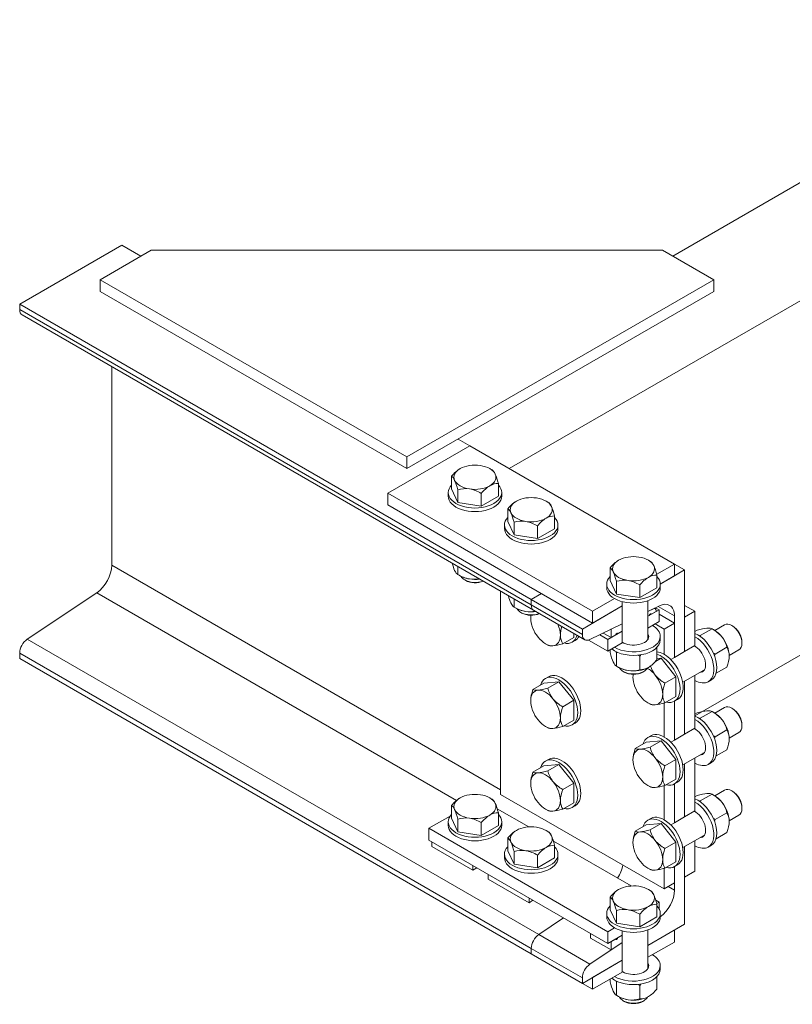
# Model space of a CAD drawing. Header units: millimetres. Extents: x -33820 to -12795, y -745548 to -730698.
# Tile 19 of 25: x -21078 to -20041, y -735128 to -733807. Entities that reach past the tile are written whole.
import ezdxf

# ---------------------------------------------------------------- set-up
doc = ezdxf.new("R2010")
doc.units = ezdxf.units.MM
doc.header["$MEASUREMENT"] = 0

# ---------------------------------------------------------------- blocks, each defined once
blk = doc.blocks.new('*U327')
at = {"color": 7, "linetype": 'Continuous', "lineweight": 0}
for p, q in [((3105.98, 3998.22), (3778.23, 4386.35)), ((2886.47, 3713.07), (3915.43, 4307.14)), ((2229.99, 3933.67), (2367.19, 4012.88)), ((2367.19, 4012.88), (2392.57, 3998.22)), ((2229.99, 3933.67), (2915.96, 3537.62)), ((2229.99, 3926.35), (2229.99, 3933.67)), ((2229.99, 3926.35), (2915.96, 3530.31)), ((2919.18, 3523.2), (2233.21, 3919.25)), ((2353.47, 3583.51), (2353.47, 3849.81)), ((2817.87, 3752.67), (2833.65, 3743.57)), ((2817.87, 3752.67), (2833.65, 3743.57)), ((2353.47, 3583.51), (2874.81, 3282.52)), ((3108.04, 3585.15), (3121.76, 3577.23)), ((3089.05, 3558.34), (3121.76, 3577.23)), ((3121.76, 3577.23), (3121.76, 3467.92)), ((2240.09, 3484.19), (2333.26, 3546.58)), ((2333.26, 3546.58), (2815.75, 3268.02)), ((2915.96, 3537.62), (2929.68, 3545.54)), ((2915.96, 3537.62), (2929.68, 3545.54)), ((2915.96, 3537.62), (2984.56, 3498.02)), ((2915.96, 3530.31), (2915.96, 3537.62)), ((2915.96, 3530.31), (2915.96, 3537.62)), ((2915.96, 3530.31), (2984.56, 3490.7)), ((2984.56, 3498.02), (3038.07, 3528.91)), ((3038.07, 3528.91), (3038.07, 3504.95)), ((3087.83, 3529.09), (3072.56, 3521.69)), ((3086.01, 3528.21), (3108.04, 3515.49)), ((2987.78, 3483.6), (2919.18, 3523.2)), ((3108.04, 3460), (3108.04, 3515.49)), ((3038.07, 3504.95), (2994.66, 3483.9)), ((3135.47, 3381.58), (3359.42, 3510.88)), ((2984.56, 3490.7), (2984.56, 3498.02)), ((2240.09, 3484.19), (2926.06, 3088.14)), ((2229.99, 3465.73), (2915.96, 3069.68)), ((2229.99, 3458.41), (2229.99, 3465.73)), ((3121.76, 3467.92), (3108.04, 3460)), ((2229.99, 3458.41), (2915.96, 3062.37)), ((3121.76, 3428.09), (3121.76, 3357.02)), ((3108.04, 3349.1), (3108.04, 3401.12)), ((3121.76, 3357.02), (3108.04, 3349.1)), ((3121.76, 3317.19), (3121.76, 3246.13)), ((3108.04, 3238.21), (3108.04, 3290.23)), ((3121.76, 3246.13), (3108.04, 3238.21)), ((3121.76, 3206.3), (3121.76, 3101.97)), ((3108.04, 3147.86), (3108.04, 3179.34)), ((3099.76, 3152.64), (3108.04, 3147.86)), ((2926.06, 3088.14), (2959.47, 3110.51)), ((2926.06, 3088.14), (2959.47, 3110.51)), ((3121.76, 3101.97), (3072.56, 3073.57)), ((2926.06, 3088.14), (2994.66, 3048.54)), ((2994.66, 3048.54), (3038.07, 3077.61)), ((3038.07, 3077.61), (3038.07, 3053.65)), ((2915.96, 3069.68), (2984.56, 3030.08)), ((2915.96, 3062.37), (2915.96, 3069.68)), ((2915.96, 3062.37), (2915.96, 3069.68)), ((2915.96, 3062.37), (2984.56, 3022.76)), ((3038.07, 3053.65), (2984.56, 3022.76)), ((2984.56, 3022.76), (2984.56, 3030.08))]:
    blk.add_line(p, q, dxfattribs=at)
at = {"color": 7, "linetype": 'Continuous', "lineweight": 0, "ltscale": 1.940224}
for p, q in [((2337.69, 3966.54), (2337.69, 3950.7)), ((3160.86, 3966.54), (3160.86, 3950.7)), ((2749.27, 3728.91), (2749.27, 3713.07))]:
    blk.add_line(p, q, dxfattribs=at)
at = {"color": 3, "linetype": 'Continuous', "lineweight": 0, "ltscale": 1.940224}
for p, q in [((2833.65, 3743.57), (2723.89, 3680.2)), ((3108.04, 3585.15), (2833.65, 3743.57)), ((2723.89, 3680.2), (2998.28, 3521.78)), ((2723.89, 3664.36), (2723.89, 3680.2)), ((2723.89, 3664.36), (2998.28, 3505.94)), ((3108.04, 3585.15), (3084.29, 3571.44)), ((3108.04, 3569.3), (3108.04, 3585.15)), ((3108.04, 3569.3), (3089.05, 3558.34)), ((2874.81, 3276.23), (2874.81, 3548.82)), ((3027.78, 3538.81), (2998.28, 3521.78)), ((3038.07, 3528.91), (2998.28, 3505.94)), ((3038.07, 3528.91), (3038.07, 3534.66)), ((3082.61, 3526.56), (3087.46, 3523.77)), ((3135.47, 3521.78), (3121.76, 3529.7)), ((2998.28, 3521.78), (2998.28, 3505.94)), ((3072.56, 3515.17), (3087.46, 3523.77)), ((3087.46, 3523.77), (3087.46, 3507.92)), ((3108.04, 3505.94), (3087.46, 3517.82)), ((3135.47, 3521.78), (3121.76, 3513.86)), ((3121.76, 3513.86), (3121.76, 3467.92)), ((3135.47, 3475.84), (3135.47, 3521.78)), ((3087.46, 3507.92), (3072.56, 3499.32)), ((3082.31, 3504.95), (3094.32, 3498.02)), ((3108.04, 3505.94), (3094.32, 3498.02)), ((3108.04, 3460), (3108.04, 3505.94)), ((3008.06, 3490.4), (3018.86, 3484.16)), ((3018.86, 3484.16), (3038.07, 3495.25)), ((3038.07, 3479.41), (3038.07, 3495.25)), ((3094.32, 3498.02), (3094.32, 3463.96)), ((2993.01, 3483.25), (3018.86, 3468.32)), ((3018.86, 3468.32), (3018.86, 3484.16)), ((3038.07, 3479.41), (3018.86, 3468.32)), ((3135.47, 3475.84), (3121.76, 3467.92)), ((3108.04, 3460), (3103.05, 3457.12)), ((3135.47, 3364.94), (3135.47, 3436.01)), ((3121.76, 3428.09), (3121.76, 3357.02)), ((3094.32, 3398.7), (3094.32, 3353.06)), ((3108.04, 3349.1), (3108.04, 3401.12)), ((3135.47, 3364.94), (3121.76, 3357.02)), ((3108.04, 3349.1), (3103.05, 3346.23)), ((3121.76, 3317.19), (3121.76, 3246.13)), ((3135.47, 3254.05), (3135.47, 3325.11)), ((3108.04, 3238.21), (3108.04, 3290.23)), ((2874.81, 3276.23), (3094.32, 3149.5)), ((3094.32, 3287.8), (3094.32, 3242.17)), ((2870.37, 3257), (2912.68, 3232.57)), ((3135.47, 3254.05), (3121.76, 3246.13)), ((2807.17, 3247.08), (2778.77, 3230.68)), ((3108.04, 3238.21), (3103.05, 3235.33)), ((2778.77, 3230.68), (3018.86, 3092.06)), ((2778.77, 3230.68), (2778.77, 3214.84)), ((2778.77, 3214.84), (3018.86, 3076.22)), ((2945.83, 3213.44), (3049.88, 3153.36)), ((3135.47, 3173.26), (3135.47, 3214.22)), ((3121.76, 3206.3), (3121.76, 3165.34)), ((3094.32, 3176.91), (3094.32, 3149.5)), ((3108.04, 3157.42), (3108.04, 3179.34)), ((3135.47, 3173.26), (3121.76, 3165.34)), ((3108.04, 3157.42), (3094.32, 3149.5)), ((3083.02, 3134.23), (3087.46, 3131.67)), ((3087.46, 3131.67), (3084.29, 3129.84)), ((3087.46, 3122.73), (3087.46, 3131.67)), ((3027.78, 3097.21), (3018.86, 3092.06)), ((3018.86, 3092.06), (3018.86, 3076.22)), ((3038.07, 3093.06), (3038.07, 3087.31)), ((3108.04, 3094.05), (3072.56, 3073.57)), ((3108.04, 3094.05), (3108.04, 3078.21)), ((3018.86, 3076.22), (3038.07, 3087.31)), ((3108.04, 3078.21), (3072.56, 3057.73)), ((3038.07, 3053.65), (2998.28, 3030.68)), ((3038.07, 3053.65), (3038.07, 3037.81)), ((3038.07, 3037.81), (2998.28, 3014.84)), ((2998.28, 3014.84), (2998.28, 3030.68)), ((2984.56, 3022.76), (2998.28, 3014.84))]:
    blk.add_line(p, q, dxfattribs=at)
at = {"color": 252, "linetype": 'Continuous', "lineweight": 0, "ltscale": 1.940224}
for p, q in [((2860.43, 3713.08), (2863.51, 3711.31)), ((2809.09, 3685.85), (2809.09, 3702.89)), ((2809.09, 3685.85), (2817.51, 3667.71)), ((2817.51, 3667.71), (2817.51, 3684.75)), ((2871.93, 3676.13), (2871.93, 3693.17)), ((2848.93, 3662.85), (2848.93, 3679.89)), ((2848.93, 3662.85), (2871.93, 3676.13)), ((2817.51, 3667.71), (2848.93, 3662.85)), ((2884.54, 3642.29), (2884.54, 3659.32)), ((2935.88, 3669.52), (2938.96, 3667.74)), ((2947.38, 3632.56), (2947.38, 3649.6)), ((2884.54, 3642.29), (2892.96, 3624.15)), ((2892.96, 3624.15), (2892.96, 3641.18)), ((2924.38, 3619.28), (2924.38, 3636.32)), ((2924.38, 3619.28), (2947.38, 3632.56)), ((2892.96, 3624.15), (2924.38, 3619.28)), ((3021.74, 3563.08), (3021.74, 3580.11)), ((3073.08, 3590.31), (3076.16, 3588.53)), ((3084.58, 3553.35), (3084.58, 3570.39)), ((2828.16, 3562.97), (2826.79, 3563.76)), ((3021.74, 3563.08), (3030.16, 3544.94)), ((3030.16, 3544.94), (3030.16, 3561.97)), ((3061.58, 3540.08), (3061.58, 3557.11)), ((3061.58, 3540.08), (3084.58, 3553.35)), ((3030.16, 3544.94), (3061.58, 3540.08)), ((3072.56, 3536.03), (3072.56, 3484.54)), ((2903.62, 3519.4), (2902.24, 3520.19)), ((3162.05, 3496.16), (3175.16, 3503.73)), ((3184.86, 3502.77), (3186.24, 3501.98)), ((2972.93, 3486.7), (2958.17, 3478.18)), ((2972.93, 3492.17), (2972.93, 3486.7)), ((2938.25, 3476.4), (2935.17, 3478.18)), ((3198.58, 3480.59), (3198.58, 3479.01)), ((3194.57, 3470.12), (3181.45, 3462.55)), ((3090.2, 3458.83), (3082.46, 3454.36)), ((3084.58, 3458.33), (3090.2, 3458.83)), ((3090.2, 3458.83), (3110.12, 3434.05)), ((3040.81, 3440.19), (3039.44, 3440.99)), ((3066.88, 3440.99), (3065.51, 3440.19)), ((3110.12, 3434.05), (3095.37, 3425.53)), ((3110.12, 3434.05), (3110.12, 3407.49)), ((3148.28, 3443.4), (3119.12, 3426.56)), ((2933.09, 3425.37), (2918.33, 3416.85)), ((2933.09, 3425.37), (2953.01, 3427.15)), ((2953.01, 3427.15), (2938.25, 3418.63)), ((2953.01, 3427.15), (2972.93, 3402.37)), ((3110.12, 3407.49), (3095.37, 3398.97)), ((2972.93, 3402.37), (2958.17, 3393.85)), ((2972.93, 3402.37), (2972.93, 3375.81)), ((3075.45, 3397.2), (3072.37, 3398.97)), ((3162.05, 3385.27), (3175.16, 3392.84)), ((3184.86, 3391.88), (3186.24, 3391.08)), ((2972.93, 3375.81), (2958.17, 3367.29)), ((3198.58, 3369.7), (3198.58, 3368.11)), ((2938.25, 3365.51), (2935.17, 3367.29)), ((3194.57, 3359.23), (3181.45, 3351.66)), ((3070.28, 3346.16), (3055.53, 3337.64)), ((3070.28, 3346.16), (3090.2, 3347.94)), ((3090.2, 3347.94), (3075.45, 3339.42)), ((3090.2, 3347.94), (3110.12, 3323.16)), ((3148.28, 3332.51), (3119.12, 3315.67)), ((2933.09, 3314.48), (2953.01, 3316.25)), ((2953.01, 3316.25), (2938.25, 3307.74)), ((2953.01, 3316.25), (2972.93, 3291.47)), ((3110.12, 3323.16), (3095.37, 3314.64)), ((3110.12, 3323.16), (3110.12, 3296.6)), ((2933.09, 3314.48), (2918.33, 3305.96)), ((2972.93, 3291.47), (2958.17, 3282.96)), ((2972.93, 3291.47), (2972.93, 3264.92)), ((3110.12, 3296.6), (3095.37, 3288.08)), ((3075.45, 3286.3), (3072.37, 3288.08)), ((3162.05, 3274.37), (3175.16, 3281.94)), ((3184.86, 3280.98), (3186.24, 3280.19)), ((2860.43, 3271.49), (2863.51, 3269.71)), ((2972.93, 3264.92), (2958.17, 3256.4)), ((2809.09, 3244.25), (2809.09, 3261.29)), ((2871.93, 3234.53), (2871.93, 3251.57)), ((2938.25, 3254.62), (2935.17, 3256.4)), ((3198.58, 3258.8), (3198.58, 3257.22)), ((2817.51, 3226.11), (2809.09, 3244.25)), ((2817.51, 3226.11), (2817.51, 3243.15)), ((2848.93, 3221.25), (2848.93, 3238.29)), ((3070.28, 3235.27), (3090.2, 3237.05)), ((3090.2, 3237.05), (3075.45, 3228.53)), ((3090.2, 3237.05), (3110.12, 3212.27)), ((3194.57, 3248.34), (3181.45, 3240.77)), ((2848.93, 3221.25), (2817.51, 3226.11)), ((2871.93, 3234.53), (2848.93, 3221.25)), ((2935.88, 3227.92), (2938.96, 3226.14)), ((3070.28, 3235.27), (3055.53, 3226.75)), ((2884.54, 3200.69), (2884.54, 3217.72)), ((3110.12, 3212.27), (3095.37, 3203.75)), ((3110.12, 3212.27), (3110.12, 3185.71)), ((3148.28, 3221.62), (3119.12, 3204.78)), ((2892.96, 3182.55), (2884.54, 3200.69)), ((2892.96, 3182.55), (2892.96, 3199.58)), ((2947.38, 3190.97), (2947.38, 3208)), ((2924.38, 3177.69), (2924.38, 3194.72)), ((2947.38, 3190.97), (2924.38, 3177.69)), ((3110.12, 3185.71), (3095.37, 3177.19)), ((2924.38, 3177.69), (2892.96, 3182.55)), ((3075.45, 3175.41), (3072.37, 3177.19)), ((3073.08, 3148.71), (3076.16, 3146.93)), ((3021.74, 3121.48), (3021.74, 3138.51)), ((3030.16, 3103.34), (3021.74, 3121.48)), ((3030.16, 3103.34), (3030.16, 3120.37)), ((3084.58, 3111.76), (3084.58, 3128.79)), ((3061.58, 3098.48), (3061.58, 3115.51)), ((3084.58, 3111.76), (3061.58, 3098.48)), ((3061.58, 3098.48), (3030.16, 3103.34)), ((3072.56, 3094.43), (3072.56, 3042.94)), ((3040.81, 2998.59), (3039.44, 2999.39)), ((3066.88, 2999.39), (3065.51, 2998.59))]:
    blk.add_line(p, q, dxfattribs=at)
at = {"color": 252, "linetype": 'Continuous', "lineweight": 0}
for p, q in [((2804.61, 3676.24), (2804.61, 3680.99)), ((2876.4, 3680.99), (2876.4, 3676.24)), ((2880.07, 3632.67), (2880.07, 3637.42)), ((2951.86, 3637.42), (2951.86, 3632.67)), ((3017.26, 3553.46), (3017.26, 3558.22)), ((3089.05, 3558.22), (3089.05, 3553.46)), ((2975.07, 3482.77), (2970.95, 3480.4)), ((2935.06, 3431.67), (2939.17, 3434.05)), ((3112.26, 3403.56), (3108.15, 3401.19)), ((2975.07, 3371.88), (2970.95, 3369.5)), ((3072.25, 3352.46), (3076.37, 3354.84)), ((2935.06, 3320.78), (2939.17, 3323.16)), ((3112.26, 3292.67), (3108.15, 3290.29)), ((2975.07, 3260.99), (2970.95, 3258.61)), ((2804.61, 3234.64), (2804.61, 3239.39)), ((2876.4, 3239.39), (2876.4, 3234.64)), ((3072.25, 3241.57), (3076.37, 3243.95)), ((2880.07, 3191.07), (2880.07, 3195.83)), ((2951.86, 3195.83), (2951.86, 3191.07)), ((3112.26, 3181.78), (3108.15, 3179.4)), ((3017.26, 3111.86), (3017.26, 3116.62)), ((3089.05, 3116.62), (3089.05, 3111.86))]:
    blk.add_line(p, q, dxfattribs=at)
at = {"color": 9, "linetype": 'Continuous', "lineweight": 0}
for p, q in [((2817.51, 3571.08), (2817.51, 3581.9)), ((2820.59, 3569.3), (2817.51, 3571.08)), ((2892.96, 3527.51), (2892.96, 3538.34)), ((2896.04, 3525.73), (2892.96, 3527.51)), ((3089.05, 3488.12), (3089.05, 3483.37)), ((3138.54, 3496.46), (3135.47, 3494.69)), ((3158.46, 3498.24), (3142.67, 3489.13)), ((3158.46, 3498.24), (3161.54, 3496.46)), ((3084.58, 3456.72), (3084.58, 3473.35)), ((3178.38, 3473.46), (3162.59, 3464.35)), ((3021.74, 3466.44), (3021.74, 3469.98)), ((3030.16, 3448.3), (3030.16, 3466.53)), ((3061.58, 3443.44), (3061.58, 3461.67)), ((3033.24, 3446.52), (3030.16, 3448.3)), ((3178.38, 3446.9), (3163.98, 3438.59)), ((3157.54, 3429.7), (3153.42, 3427.33)), ((3138.54, 3385.57), (3135.47, 3383.8)), ((3158.46, 3387.35), (3142.67, 3378.23)), ((3158.46, 3387.35), (3161.54, 3385.57)), ((3178.38, 3362.57), (3162.59, 3353.45)), ((3178.38, 3336.01), (3163.98, 3327.69)), ((3157.54, 3318.81), (3153.42, 3316.43)), ((3158.46, 3276.46), (3142.67, 3267.34)), ((3158.46, 3276.46), (3161.54, 3274.68)), ((3138.54, 3274.68), (3135.47, 3272.91)), ((3178.38, 3251.68), (3162.59, 3242.56)), ((3178.38, 3225.12), (3163.98, 3216.8)), ((3157.54, 3207.92), (3153.42, 3205.54)), ((3089.05, 3046.52), (3089.05, 3041.77)), ((3021.74, 3024.84), (3021.74, 3028.38)), ((3030.16, 3006.7), (3030.16, 3024.93)), ((3084.58, 3015.12), (3084.58, 3031.75)), ((3061.58, 3001.84), (3061.58, 3020.07)), ((3033.24, 3004.92), (3030.16, 3006.7))]:
    blk.add_line(p, q, dxfattribs=at)
at = {"color": 30, "linetype": 'Continuous', "lineweight": 0, "ltscale": 1.940224}
for p, q in [((3072.56, 3521.7), (3079.8, 3525.22)), ((3074.56, 3516.32), (3072.56, 3515.17)), ((3075.8, 3518.46), (3077.03, 3517.75)), ((3083.34, 3521.39), (3077.03, 3517.75)), ((3081.23, 3525.89), (3082.22, 3525.32)), ((3083.34, 3522.84), (3083.34, 3521.39)), ((3022.98, 3497.63), (3038.07, 3504.95)), ((3038.07, 3495.25), (3038.07, 3504.95)), ((3012.53, 3492.57), (3022.98, 3486.54)), ((3022.97, 3497.63), (3022.98, 3497.63)), ((3022.98, 3486.54), (3022.98, 3497.63)), ((3029.29, 3490.18), (3022.98, 3486.54)), ((3030.52, 3492.32), (3031.76, 3491.61)), ((3038.07, 3495.25), (3031.76, 3491.61)), ((2782.88, 3212.46), (2782.88, 3206.12)), ((2782.88, 3206.12), (2837.76, 3174.44)), ((2837.76, 3180.78), (2837.76, 3174.44)), ((2837.76, 3174.44), (2842.85, 3177.84)), ((2858.34, 3168.89), (2858.34, 3162.56)), ((2858.34, 3162.56), (2913.22, 3130.87)), ((2913.22, 3137.21), (2913.22, 3130.87)), ((2913.22, 3130.87), (2918.3, 3134.28)), ((2995.54, 3089.69), (2995.54, 3083.35)), ((2995.54, 3083.35), (3022.98, 3067.51)), ((3029.29, 3082.24), (3022.98, 3078.6)), ((3022.98, 3078.6), (3022.98, 3067.51)), ((3022.98, 3067.51), (3038.07, 3077.61)), ((3038.07, 3087.31), (3031.76, 3083.67)), ((3038.07, 3087.31), (3038.07, 3077.61))]:
    blk.add_line(p, q, dxfattribs=at)
at = {"color": 7, "linetype": 'Continuous', "lineweight": 0, "ltscale": 1.940224, "flags": 128}
for points in [[(3160.86, 3966.54), (2749.27, 3728.91), (2337.69, 3966.54), (2406.29, 4006.14), (3092.26, 4006.14), (3160.86, 3966.54)], [(3160.86, 3950.7), (2749.27, 3713.07), (2337.69, 3950.7), (2337.69, 3950.7)]]:
    blk.add_lwpolyline(points, dxfattribs=at)
at = {"color": 7, "linetype": 'Continuous', "lineweight": 0, "extrusion": (0, 0, -1)}
for centre, start_param, end_param in [((2240.97, 3932.69), 0, 0.7853982), ((2926.94, 3536.64), 0, 0.7853982), ((2926.94, 3536.64), 0, 0.7853982), ((2995.54, 3497.04), 0, 0.7853982), ((2240.97, 3472.06), 0.7853982, 2.2764329), ((2995.54, 3497.04), 5.5775487, 6.2831853), ((2926.94, 3076.02), 0.7853982, 2.2764329), ((2926.94, 3076.02), 0.7853982, 2.2764329), ((2995.54, 3036.41), 0.7853982, 2.2764329)]:
    blk.add_ellipse(centre, major_axis=(-7.76, -13.44), ratio=0.5773503, start_param=start_param, end_param=end_param, dxfattribs=at)
at = {"color": 252, "linetype": 'Continuous', "lineweight": 0, "ltscale": 1.940224, "extrusion": (0, 0, -1)}
for centre, major_axis, start_param, end_param in [((2840.51, 3701.58), (28.17, 0), 2.8797933, 3.9269908), ((2840.51, 3701.58), (28.17, 0), 3.9269908, 4.9741884), ((2840.51, 3701.58), (28.17, 0), 4.9741884, 5.4977871), ((2840.51, 3701.58), (28.17, 0), 5.4977871, 6.0213859), ((2840.51, 3701.58), (28.17, 0), 6.0213859, 7.0685835), ((2840.51, 3701.58), (28.17, 0), 1.8325957, 2.8797933), ((2840.51, 3701.58), (28.17, 0), 0.7853982, 1.8325957), ((2915.96, 3658.02), (28.17, 0), 3.9269908, 4.9741884), ((2915.96, 3658.02), (28.17, 0), 4.9741884, 5.4977871), ((2915.96, 3658.02), (28.17, 0), 2.8797933, 3.9269908), ((2915.96, 3658.02), (28.17, 0), 5.4977871, 6.0213859), ((2915.96, 3658.02), (28.17, 0), 6.0213859, 7.0685835), ((2915.96, 3658.02), (28.17, 0), 1.8325957, 2.8797933), ((2915.96, 3658.02), (28.17, 0), 0.7853982, 1.8325957), ((3053.16, 3578.81), (28.17, 0), 3.9269908, 4.9741884), ((3053.16, 3578.81), (28.17, 0), 4.9741884, 5.4977871), ((3053.16, 3578.81), (28.17, 0), 2.8797933, 3.9269908), ((3053.16, 3578.81), (28.17, 0), 5.4977871, 6.0213859), ((3053.16, 3578.81), (28.17, 0), 6.0213859, 7.0685835), ((3053.16, 3578.81), (28.17, 0), 1.8325957, 2.8797933), ((3053.16, 3578.81), (28.17, 0), 0.7853982, 1.8325957), ((2840.51, 3570.1), (17.46, 0), 0.8890376, 2.3561945), ((2915.96, 3526.53), (17.46, 0), 0.8890376, 2.3561945), ((3184.86, 3486.93), (-9.7, 16.8), 0, 0.7853982), ((3184.86, 3486.93), (-9.7, 16.8), 0.7853982, 2.3561945), ((3184.86, 3486.93), (-9.7, 16.8), 2.3561945, 3.1415927), ((3053.16, 3447.32), (17.46, 0), 0.7853982, 2.3561945), ((3184.86, 3376.03), (-9.7, 16.8), 0, 0.7853982), ((3184.86, 3376.03), (-9.7, 16.8), 0.7853982, 2.3561945), ((3184.86, 3376.03), (-9.7, 16.8), 2.3561945, 3.1415927), ((3184.86, 3265.14), (-9.7, 16.8), 0, 0.7853982), ((3184.86, 3265.14), (-9.7, 16.8), 0.7853982, 2.3561945), ((3184.86, 3265.14), (-9.7, 16.8), 2.3561945, 3.1415927), ((3053.16, 3007.31), (19.4, 0), 2.3561945, 2.8641607), ((3053.16, 3007.31), (19.4, 0), 0.7853982, 2.3561945), ((3053.16, 3007.31), (19.4, 0), 0.2775172, 0.7853982)]:
    blk.add_ellipse(centre, major_axis=major_axis, ratio=0.5773503, start_param=start_param, end_param=end_param, dxfattribs=at)
at = {"color": 252, "linetype": 'Continuous', "lineweight": 0}
for centre, start_param, end_param in [((2840.51, 3680.99), 5.7785227, 6.2831853), ((2840.51, 3680.99), 3.1415927, 3.6462553), ((2840.51, 3680.99), 0, 3.1415927), ((2840.51, 3676.24), 0, 3.1415927), ((2915.96, 3637.42), 5.7785227, 6.2831853), ((2915.96, 3637.42), 3.1415927, 3.6462553), ((2915.96, 3637.42), 0, 3.1415927), ((2915.96, 3632.67), 0, 3.1415927), ((3053.16, 3558.22), 5.7785227, 6.2831853), ((3053.16, 3558.22), 3.1415927, 3.6462553), ((3053.16, 3558.22), 0, 3.1415927), ((3053.16, 3553.46), 0, 3.1415927)]:
    blk.add_ellipse(centre, major_axis=(-35.89, 0), ratio=0.5773503, start_param=start_param, end_param=end_param, dxfattribs=at)
at = {"color": 7, "linetype": 'Continuous', "lineweight": 0}
for centre, start_param, end_param in [((2331.51, 3570.84), 4.0067524, 5.4977871), ((3086.08, 3502.82), 0, 0.7056366), ((3086.08, 3502.82), 5.4977871, 6.2831853), ((3017.49, 3174.79), 4.6361412, 5.272976), ((3017.49, 3174.79), 4.6361412, 5.272976), ((3086.08, 3135.19), 4.0625792, 5.4977871)]:
    blk.add_ellipse(centre, major_axis=(15.52, 26.88), ratio=0.5773503, start_param=start_param, end_param=end_param, dxfattribs=at)
at = {"color": 9, "linetype": 'Continuous', "lineweight": 0}
for centre, major_axis, start_param, end_param in [((2840.51, 3580.8), (-28.17, 0), 0.7853982, 1.3089969), ((2840.51, 3580.8), (-28.17, 0), 1.3089969, 1.7983813), ((2915.96, 3537.23), (-28.17, 0), 0.7853982, 1.3089969), ((2915.96, 3537.23), (-28.17, 0), 1.3089969, 1.7983813), ((3053.16, 3488.12), (-35.89, 0), 3.1415927, 3.9269908), ((3053.16, 3488.12), (-35.89, 0), 0.7853982, 3.1415927), ((3053.16, 3483.37), (-35.89, 0), 0.6225167, 3.1415927), ((3135.47, 3458.41), (10.19, -17.64), 0, 2.4050249), ((3053.16, 3458.02), (-28.17, 0), 0.7853982, 1.3089969), ((3053.16, 3458.02), (-28.17, 0), 1.3089969, 2.3561945), ((3135.47, 3458.41), (10.19, -17.64), 5.9733407, 6.2831853), ((3139.59, 3460.79), (10.19, -17.64), -0.3098446, -0.2034307), ((3135.47, 3347.52), (10.19, -17.64), 0, 2.4050249), ((3135.47, 3347.52), (10.19, -17.64), 5.9733407, 6.2831853), ((3139.59, 3349.89), (10.19, -17.64), -0.3098446, -0.2034303), ((3135.47, 3236.63), (10.19, -17.64), 0, 2.4050249), ((3135.47, 3236.63), (10.19, -17.64), 5.9733407, 6.2831853), ((3139.59, 3239), (10.19, -17.64), -0.3098446, -0.2034307), ((3053.16, 3046.52), (-20.37, 0), 0.7365677, 0.7853982), ((3053.16, 3046.52), (-20.37, 0), 0.7853982, 3.1415927), ((3053.16, 3046.52), (-20.37, 0), 3.1415927, 3.4514373), ((3053.16, 3041.77), (-20.37, 0), 3.3450234, 3.4514373)]:
    blk.add_ellipse(centre, major_axis=major_axis, ratio=0.5773503, start_param=start_param, end_param=end_param, dxfattribs=at)
at = {"color": 252, "linetype": 'Continuous', "lineweight": 0, "ltscale": 1.940224}
for centre, major_axis, start_param, end_param in [((2840.51, 3571.68), (-19.4, 0), 0.277432, 0.7853982), ((2840.51, 3571.68), (-19.4, 0), 0.7853982, 2.1618651), ((2915.96, 3528.12), (-19.4, 0), 0.277432, 0.7853982), ((2915.96, 3528.12), (-19.4, 0), 0.7853982, 2.1618651), ((2935.17, 3501.18), (14.08, -24.4), 3.7549478, 3.9269908), ((2935.17, 3501.18), (14.08, -24.4), 3.9269908, 4.9741884), ((2935.17, 3501.18), (14.08, -24.4), 0.7853982, 1.3746652), ((3186.24, 3487.72), (8.73, -15.12), 0.7853982, 2.3561945), ((2935.17, 3501.18), (14.08, -24.4), 4.9741884, 5.4977871), ((2935.17, 3501.18), (14.08, -24.4), 6.0213859, 7.0685835), ((2935.17, 3501.18), (14.08, -24.4), 5.4977871, 6.0213859), ((3053.16, 3448.91), (-19.4, 0), 0.277432, 0.7853982), ((3053.16, 3448.91), (-19.4, 0), 0.7853982, 2.3561945), ((3072.37, 3421.98), (14.08, -24.4), 3.7549478, 3.9269908), ((3053.16, 3448.91), (-19.4, 0), 2.3561945, 2.8641607), ((3072.37, 3421.98), (14.08, -24.4), 1.8325957, 2.3951746), ((3072.37, 3421.98), (14.08, -24.4), 0.7853982, 1.8325957), ((3072.37, 3421.98), (14.08, -24.4), 3.9269908, 4.9741884), ((2935.17, 3390.29), (14.08, -24.4), 2.8797933, 3.9269908), ((2935.17, 3390.29), (14.08, -24.4), 1.8325957, 2.8797933), ((3072.37, 3421.98), (14.08, -24.4), 4.9741884, 5.4977871), ((3072.37, 3421.98), (14.08, -24.4), 6.0213859, 7.0685835), ((2935.17, 3390.29), (14.08, -24.4), 3.9269908, 4.9741884), ((2935.17, 3390.29), (14.08, -24.4), 0.7853982, 1.8325957), ((3072.37, 3421.98), (14.08, -24.4), 5.4977871, 6.0213859), ((3186.24, 3376.83), (8.73, -15.12), 0.7853982, 2.3561945), ((2935.17, 3390.29), (14.08, -24.4), 4.9741884, 5.4977871), ((2935.17, 3390.29), (14.08, -24.4), 6.0213859, 7.0685835), ((2935.17, 3390.29), (14.08, -24.4), 5.4977871, 6.0213859), ((3072.37, 3311.08), (14.08, -24.4), 2.8797933, 3.9269908), ((3072.37, 3311.08), (14.08, -24.4), 1.8325957, 2.8797933), ((3072.37, 3311.08), (14.08, -24.4), 3.9269908, 4.9741884), ((3072.37, 3311.08), (14.08, -24.4), 0.7853982, 1.8325957), ((2935.17, 3279.4), (14.08, -24.4), 2.8797933, 3.9269908), ((2935.17, 3279.4), (14.08, -24.4), 1.8325957, 2.8797933), ((2935.17, 3279.4), (14.08, -24.4), 3.9269908, 4.9741884), ((2935.17, 3279.4), (14.08, -24.4), 0.7853982, 1.8325957), ((3072.37, 3311.08), (14.08, -24.4), 4.9741884, 5.4977871), ((3072.37, 3311.08), (14.08, -24.4), 6.0213859, 7.0685835), ((2840.51, 3259.99), (-28.17, 0), 4.4505896, 5.4977871), ((2840.51, 3259.99), (-28.17, 0), 3.9269908, 4.4505896), ((3072.37, 3311.08), (14.08, -24.4), 5.4977871, 6.0213859), ((3186.24, 3265.93), (8.73, -15.12), 0.7853982, 2.3561945), ((2840.51, 3259.99), (-28.17, 0), 5.4977871, 6.5449847), ((2840.51, 3259.99), (-28.17, 0), 3.403392, 3.9269908), ((2840.51, 3259.99), (-28.17, 0), 2.3561945, 3.403392), ((2935.17, 3279.4), (14.08, -24.4), 4.9741884, 5.4977871), ((2935.17, 3279.4), (14.08, -24.4), 6.0213859, 7.0685835), ((2840.51, 3259.99), (-28.17, 0), 0.2617994, 1.3089969), ((2935.17, 3279.4), (14.08, -24.4), 5.4977871, 6.0213859), ((2840.51, 3259.99), (-28.17, 0), 1.3089969, 2.3561945), ((2915.96, 3216.42), (-28.17, 0), 5.4977871, 6.5449847), ((2915.96, 3216.42), (-28.17, 0), 4.4505896, 5.4977871), ((2915.96, 3216.42), (-28.17, 0), 3.9269908, 4.4505896), ((2915.96, 3216.42), (-28.17, 0), 3.403392, 3.9269908), ((3072.37, 3200.19), (14.08, -24.4), 2.8797933, 3.9269908), ((3072.37, 3200.19), (14.08, -24.4), 1.8325957, 2.8797933), ((2915.96, 3216.42), (-28.17, 0), 0.2617994, 1.3089969), ((2915.96, 3216.42), (-28.17, 0), 2.3561945, 3.403392), ((3072.37, 3200.19), (14.08, -24.4), 3.9269908, 4.9741884), ((3072.37, 3200.19), (14.08, -24.4), 0.7853982, 1.8325957), ((2915.96, 3216.42), (-28.17, 0), 1.3089969, 2.3561945), ((3072.37, 3200.19), (14.08, -24.4), 4.9741884, 5.4977871), ((3072.37, 3200.19), (14.08, -24.4), 6.0213859, 7.0685835), ((3072.37, 3200.19), (14.08, -24.4), 5.4977871, 6.0213859), ((3053.16, 3137.21), (-28.17, 0), 5.4977871, 6.5449847), ((3053.16, 3137.21), (-28.17, 0), 4.4505896, 5.4977871), ((3053.16, 3137.21), (-28.17, 0), 3.9269908, 4.4505896), ((3053.16, 3137.21), (-28.17, 0), 3.403392, 3.9269908), ((3053.16, 3137.21), (-28.17, 0), 0.2617994, 1.3089969), ((3053.16, 3137.21), (-28.17, 0), 2.3561945, 3.403392), ((3053.16, 3137.21), (-28.17, 0), 1.3089969, 2.3561945), ((3053.16, 3005.72), (-17.46, 0), 0.7853982, 2.3561945)]:
    blk.add_ellipse(centre, major_axis=major_axis, ratio=0.5773503, start_param=start_param, end_param=end_param, dxfattribs=at)
at = {"color": 30, "linetype": 'Continuous', "lineweight": 0, "ltscale": 1.940224}
for centre, start_param, end_param in [((3075.8, 3517.03), 0, 2.3561945), ((3075.8, 3517.03), 5.4977871, 6.2831853), ((3030.52, 3490.89), 0, 2.3561945), ((3030.52, 3490.89), 5.4977871, 6.2831853)]:
    blk.add_ellipse(centre, major_axis=(0.87, 1.51), ratio=0.5773503, start_param=start_param, end_param=end_param, dxfattribs=at)
at = {"color": 30, "linetype": 'Continuous', "lineweight": 0, "ltscale": 1.940224, "extrusion": (0, 0, -1)}
for centre, major_axis, start_param, end_param in [((3079.5, 3520.62), (-2.72, -4.7), 2.4355728, 3.1415927), ((3079.5, 3520.62), (-2.72, -4.7), 3.1415927, 3.9269908), ((3030.52, 3082.95), (-0.87, -1.51), 0, 0.7853982), ((3030.52, 3082.95), (-0.87, -1.51), 3.9269908, 6.2831853)]:
    blk.add_ellipse(centre, major_axis=major_axis, ratio=0.5773503, start_param=start_param, end_param=end_param, dxfattribs=at)
at = {"color": 252, "linetype": 'Continuous', "lineweight": 0, "extrusion": (0, 0, -1)}
for centre, major_axis, start_param, end_param in [((2953.01, 3511.48), (-17.95, 31.09), 2.6260013, 3.1415927), ((2957.12, 3513.86), (-17.95, 31.09), 2.799256, 3.1415927), ((2953.01, 3511.48), (-17.95, 31.09), 3.1415927, 3.6462553), ((3094.32, 3434.65), (-17.95, 31.09), 0.3915907, 3.1415927), ((3090.2, 3432.27), (-17.95, 31.09), 0.5619995, 3.1415927), ((2953.01, 3400.59), (-17.95, 31.09), 0, 3.1415927), ((2957.12, 3402.97), (-17.95, 31.09), 0, 3.1415927), ((2953.01, 3400.59), (-17.95, 31.09), 5.7785227, 6.2831853), ((3090.2, 3432.27), (-17.95, 31.09), 3.1415927, 3.6462553), ((2953.01, 3400.59), (-17.95, 31.09), 3.1415927, 3.6462553), ((3090.2, 3321.38), (-17.95, 31.09), 0, 3.1415927), ((3094.32, 3323.76), (-17.95, 31.09), 0, 3.1415927), ((3090.2, 3321.38), (-17.95, 31.09), 5.7785227, 6.2831853), ((2957.12, 3292.07), (-17.95, 31.09), 0, 3.1415927), ((2953.01, 3289.7), (-17.95, 31.09), 5.7785227, 6.2831853), ((2953.01, 3289.7), (-17.95, 31.09), 0, 3.1415927), ((3090.2, 3321.38), (-17.95, 31.09), 3.1415927, 3.6462553), ((2840.51, 3239.39), (35.89, 0), 3.1415927, 3.6462553), ((2840.51, 3239.39), (35.89, 0), 5.7785227, 6.2831853), ((2953.01, 3289.7), (-17.95, 31.09), 3.1415927, 3.6462553), ((2840.51, 3239.39), (35.89, 0), 0, 3.1415927), ((3090.2, 3210.49), (-17.95, 31.09), 5.7785227, 6.2831853), ((3090.2, 3210.49), (-17.95, 31.09), 0, 3.1415927), ((3094.32, 3212.86), (-17.95, 31.09), 0, 3.1415927), ((2840.51, 3234.64), (35.89, 0), 0, 3.1415927), ((2915.96, 3195.83), (35.89, 0), 3.1415927, 3.6462553), ((2915.96, 3195.83), (35.89, 0), 0, 3.1415927), ((2915.96, 3195.83), (35.89, 0), 5.7785227, 6.2831853), ((2915.96, 3191.07), (35.89, 0), 0, 3.1415927), ((3090.2, 3210.49), (-17.95, 31.09), 3.1415927, 3.6462553), ((3053.16, 3116.62), (35.89, 0), 3.1415927, 3.6462553), ((3053.16, 3116.62), (35.89, 0), 0, 3.1415927), ((3053.16, 3116.62), (35.89, 0), 5.7785227, 6.2831853), ((3053.16, 3111.86), (35.89, 0), 0, 3.1415927)]:
    blk.add_ellipse(centre, major_axis=major_axis, ratio=0.5773503, start_param=start_param, end_param=end_param, dxfattribs=at)
at = {"color": 9, "linetype": 'Continuous', "lineweight": 0, "extrusion": (0, 0, -1)}
for centre, major_axis, start_param, end_param in [((3053.16, 3488.12), (20.37, 0), 0, 2.4050249), ((3053.16, 3488.12), (20.37, 0), 5.9733407, 6.2831853), ((3053.16, 3483.37), (20.37, 0), -0.3098446, -0.2034307), ((3139.59, 3460.79), (-17.95, 31.09), 0.6225167, 3.1415927), ((3135.47, 3458.41), (-17.95, 31.09), 0.7853982, 3.1415927), ((3161.54, 3473.46), (-14.08, 24.4), 0.7853982, 1.3089969), ((3161.54, 3473.46), (-14.08, 24.4), 1.3089969, 2.3561945), ((3135.47, 3458.41), (-17.95, 31.09), 3.1415927, 3.9269908), ((3139.59, 3349.89), (-17.95, 31.09), 0.6225167, 3.1415927), ((3161.54, 3362.57), (-14.08, 24.4), 0.7853982, 1.3089969), ((3135.47, 3347.52), (-17.95, 31.09), 0.7853982, 3.1415927), ((3161.54, 3362.57), (-14.08, 24.4), 1.3089969, 2.3561945), ((3135.47, 3347.52), (-17.95, 31.09), 3.1415927, 3.9269908), ((3139.59, 3239), (-17.95, 31.09), 0.6225167, 3.1415927), ((3135.47, 3236.63), (-17.95, 31.09), 0.7853982, 3.1415927), ((3161.54, 3251.68), (-14.08, 24.4), 0.7853982, 1.3089969), ((3161.54, 3251.68), (-14.08, 24.4), 1.3089969, 2.3561945), ((3135.47, 3236.63), (-17.95, 31.09), 3.1415927, 3.9269908), ((3053.16, 3046.52), (35.89, 0), 5.4977871, 6.2831853), ((3053.16, 3041.77), (35.89, 0), 0, 2.5190759), ((3053.16, 3046.52), (35.89, 0), 0, 2.3561945), ((3053.16, 3016.42), (28.17, 0), 1.8325957, 2.3561945), ((3053.16, 3016.42), (28.17, 0), 0.7853982, 1.8325957)]:
    blk.add_ellipse(centre, major_axis=major_axis, ratio=0.5773503, start_param=start_param, end_param=end_param, dxfattribs=at)
at = {"color": 252, "linetype": 'Continuous', "lineweight": 0, "ltscale": 1.940224}
for points in [[(2820.59, 3713.08), (2816.56, 3710.78), (2812.65, 3707.01), (2809.09, 3702.89)], [(2867.72, 3705.79), (2866.24, 3708.99), (2864.81, 3710.56), (2863.51, 3711.31)], [(2809.09, 3702.89), (2810.39, 3702.15), (2811.82, 3700.57), (2813.3, 3697.37)], [(2871.93, 3693.17), (2870.62, 3698.04), (2869.19, 3702.64), (2867.72, 3705.79)], [(2813.3, 3697.37), (2814.77, 3694.22), (2816.2, 3689.62), (2817.51, 3684.75)], [(2817.51, 3684.75), (2822.37, 3686.06), (2827.71, 3686.74), (2833.22, 3685.87)], [(2833.22, 3685.87), (2838.72, 3685.05), (2844.06, 3682.71), (2848.93, 3679.89)], [(2848.93, 3679.89), (2852.49, 3684.01), (2856.4, 3687.78), (2860.43, 3690.08)], [(2860.43, 3690.08), (2864.45, 3692.42), (2868.36, 3693.18), (2871.93, 3693.17)], [(2896.04, 3669.52), (2892.02, 3667.21), (2888.11, 3663.45), (2884.54, 3659.32)], [(2884.54, 3659.32), (2885.85, 3658.58), (2887.28, 3657), (2888.75, 3653.81)], [(2943.17, 3662.23), (2941.7, 3665.43), (2940.27, 3667), (2938.96, 3667.74)], [(2947.38, 3649.6), (2946.08, 3654.48), (2944.65, 3659.07), (2943.17, 3662.23)], [(2888.75, 3653.81), (2890.23, 3650.65), (2891.66, 3646.06), (2892.96, 3641.18)], [(2924.38, 3636.32), (2927.94, 3640.44), (2931.85, 3644.21), (2935.88, 3646.52)], [(2935.88, 3646.52), (2939.91, 3648.86), (2943.82, 3649.62), (2947.38, 3649.6)], [(2892.96, 3641.18), (2897.83, 3642.5), (2903.17, 3643.18), (2908.67, 3642.31)], [(2908.67, 3642.31), (2914.18, 3641.48), (2919.52, 3639.14), (2924.38, 3636.32)], [(3033.24, 3590.31), (3029.21, 3588), (3025.3, 3584.24), (3021.74, 3580.11)], [(3021.74, 3580.11), (3023.04, 3579.37), (3024.47, 3577.8), (3025.95, 3574.6)], [(3080.37, 3583.02), (3078.89, 3586.22), (3077.46, 3587.79), (3076.16, 3588.53)], [(3084.58, 3570.39), (3083.27, 3575.27), (3081.84, 3579.86), (3080.37, 3583.02)], [(3025.95, 3574.6), (3027.42, 3571.45), (3028.85, 3566.85), (3030.16, 3561.97)], [(3061.58, 3557.11), (3065.14, 3561.24), (3069.05, 3565), (3073.08, 3567.31)], [(3073.08, 3567.31), (3077.1, 3569.65), (3081.02, 3570.41), (3084.58, 3570.39)], [(3030.16, 3561.97), (3035.02, 3563.29), (3040.37, 3563.97), (3045.87, 3563.1)], [(3045.87, 3563.1), (3051.37, 3562.27), (3056.71, 3559.93), (3061.58, 3557.11)], [(2915.25, 3512.69), (2915.25, 3513.9), (2915.33, 3515.16), (2915.5, 3516.45)], [(2957.07, 3501.33), (2955.87, 3497.3), (2955.08, 3493.3), (2955.09, 3489.68)], [(2955.09, 3489.68), (2955.08, 3485.03), (2956.38, 3481.26), (2958.17, 3478.18)], [(2945.13, 3475.52), (2941.62, 3475.19), (2939.55, 3475.65), (2938.25, 3476.4)], [(2958.17, 3478.18), (2953.29, 3476.87), (2948.6, 3475.82), (2945.13, 3475.52)], [(3075.98, 3448.44), (3077.29, 3444.18), (3079.27, 3439.92), (3082.32, 3436.14)], [(3052.45, 3433.48), (3052.44, 3434.69), (3052.53, 3435.95), (3052.69, 3437.24)], [(3082.32, 3436.14), (3085.79, 3431.79), (3090.49, 3428.34), (3095.37, 3425.53)], [(3095.37, 3425.53), (3093.58, 3420.39), (3092.27, 3415.12), (3092.28, 3410.48)], [(2915.25, 3401.79), (2915.23, 3406.43), (2916.54, 3411.7), (2918.33, 3416.85)], [(2918.33, 3416.85), (2919.63, 3416.09), (2921.71, 3415.64), (2925.21, 3415.96)], [(2925.21, 3415.96), (2928.68, 3416.26), (2933.38, 3417.32), (2938.25, 3418.63)], [(2938.25, 3418.63), (2939.54, 3413.76), (2941.63, 3408.79), (2945.13, 3404.46)], [(3092.28, 3410.48), (3092.27, 3405.82), (3093.57, 3402.05), (3095.37, 3398.97)], [(2945.13, 3404.46), (2948.6, 3400.11), (2953.3, 3396.65), (2958.17, 3393.85)], [(3082.32, 3396.31), (3078.82, 3395.98), (3076.74, 3396.44), (3075.45, 3397.2)], [(3095.37, 3398.97), (3090.49, 3397.66), (3085.8, 3396.61), (3082.32, 3396.31)], [(2958.17, 3393.85), (2956.38, 3388.7), (2955.07, 3383.43), (2955.09, 3378.79)], [(2955.09, 3378.79), (2955.08, 3374.13), (2956.38, 3370.37), (2958.17, 3367.29)], [(2945.13, 3364.62), (2941.62, 3364.3), (2939.55, 3364.75), (2938.25, 3365.51)], [(2958.17, 3367.29), (2953.29, 3365.98), (2948.6, 3364.92), (2945.13, 3364.62)], [(3052.45, 3322.58), (3052.43, 3327.22), (3053.74, 3332.49), (3055.53, 3337.64)], [(3055.53, 3337.64), (3056.82, 3336.88), (3058.9, 3336.43), (3062.41, 3336.75)], [(3062.41, 3336.75), (3065.88, 3337.05), (3070.57, 3338.11), (3075.45, 3339.42)], [(3075.45, 3339.42), (3076.74, 3334.55), (3078.82, 3329.58), (3082.32, 3325.25)], [(3082.32, 3325.25), (3085.79, 3320.9), (3090.49, 3317.44), (3095.37, 3314.64)], [(3095.37, 3314.64), (3093.58, 3309.49), (3092.27, 3304.22), (3092.28, 3299.58)], [(2915.25, 3290.9), (2915.23, 3295.54), (2916.54, 3300.81), (2918.33, 3305.96)], [(2918.33, 3305.96), (2919.63, 3305.2), (2921.71, 3304.75), (2925.21, 3305.07)], [(2925.21, 3305.07), (2928.68, 3305.37), (2933.38, 3306.43), (2938.25, 3307.74)], [(2938.25, 3307.74), (2939.54, 3302.87), (2941.63, 3297.9), (2945.13, 3293.57)], [(2945.13, 3293.57), (2948.6, 3289.22), (2953.3, 3285.76), (2958.17, 3282.96)], [(3092.28, 3299.58), (3092.27, 3294.92), (3093.57, 3291.16), (3095.37, 3288.08)], [(2958.17, 3282.96), (2956.38, 3277.81), (2955.07, 3272.54), (2955.09, 3267.9)], [(3082.32, 3285.41), (3078.82, 3285.09), (3076.74, 3285.54), (3075.45, 3286.3)], [(3095.37, 3288.08), (3090.49, 3286.77), (3085.8, 3285.72), (3082.32, 3285.41)], [(2809.09, 3261.29), (2812.65, 3265.42), (2816.56, 3269.18), (2820.59, 3271.49)], [(2863.51, 3269.71), (2864.81, 3268.97), (2866.24, 3267.39), (2867.72, 3264.2)], [(2867.72, 3264.2), (2869.19, 3261.04), (2870.62, 3256.44), (2871.93, 3251.57)], [(2955.09, 3267.9), (2955.08, 3263.24), (2956.38, 3259.47), (2958.17, 3256.4)], [(2813.3, 3255.78), (2811.82, 3258.98), (2810.39, 3260.55), (2809.09, 3261.29)], [(2817.51, 3243.15), (2816.2, 3248.03), (2814.77, 3252.62), (2813.3, 3255.78)], [(2871.93, 3251.57), (2868.36, 3251.58), (2864.45, 3250.83), (2860.43, 3248.49)], [(2945.13, 3253.73), (2941.62, 3253.41), (2939.55, 3253.86), (2938.25, 3254.62)], [(2958.17, 3256.4), (2953.29, 3255.09), (2948.6, 3254.03), (2945.13, 3253.73)], [(2833.22, 3244.28), (2827.71, 3245.15), (2822.37, 3244.46), (2817.51, 3243.15)], [(2848.93, 3238.29), (2844.06, 3241.11), (2838.72, 3243.44), (2833.22, 3244.28)], [(2860.43, 3248.49), (2856.4, 3246.18), (2852.49, 3242.41), (2848.93, 3238.29)], [(2884.54, 3217.72), (2888.11, 3221.85), (2892.02, 3225.61), (2896.04, 3227.92)], [(2938.96, 3226.14), (2940.27, 3225.4), (2941.7, 3223.82), (2943.17, 3220.63)], [(3052.45, 3211.69), (3052.43, 3216.33), (3053.74, 3221.6), (3055.53, 3226.75)], [(3055.53, 3226.75), (3056.82, 3225.99), (3058.9, 3225.54), (3062.41, 3225.86)], [(3062.41, 3225.86), (3065.88, 3226.16), (3070.57, 3227.22), (3075.45, 3228.53)], [(3075.45, 3228.53), (3076.74, 3223.66), (3078.82, 3218.69), (3082.32, 3214.36)], [(2888.75, 3212.21), (2887.28, 3215.41), (2885.85, 3216.98), (2884.54, 3217.72)], [(2892.96, 3199.58), (2891.66, 3204.46), (2890.23, 3209.05), (2888.75, 3212.21)], [(2943.17, 3220.63), (2944.65, 3217.48), (2946.08, 3212.88), (2947.38, 3208)], [(3082.32, 3214.36), (3085.79, 3210.01), (3090.49, 3206.55), (3095.37, 3203.75)], [(2908.67, 3200.71), (2903.17, 3201.58), (2897.83, 3200.9), (2892.96, 3199.58)], [(2924.38, 3194.72), (2919.52, 3197.54), (2914.17, 3199.88), (2908.67, 3200.71)], [(2935.88, 3204.92), (2931.86, 3202.61), (2927.94, 3198.85), (2924.38, 3194.72)], [(2947.38, 3208), (2943.82, 3208.01), (2939.91, 3207.27), (2935.88, 3204.92)], [(3095.37, 3203.75), (3093.58, 3198.6), (3092.27, 3193.33), (3092.28, 3188.69)], [(3092.28, 3188.69), (3092.27, 3184.03), (3093.57, 3180.27), (3095.37, 3177.19)], [(3082.32, 3174.52), (3078.82, 3174.2), (3076.74, 3174.65), (3075.45, 3175.41)], [(3095.37, 3177.19), (3090.49, 3175.88), (3085.8, 3174.82), (3082.32, 3174.52)], [(3021.74, 3138.51), (3025.3, 3142.64), (3029.21, 3146.4), (3033.24, 3148.71)], [(3076.16, 3146.93), (3077.46, 3146.19), (3078.89, 3144.62), (3080.37, 3141.42)], [(3025.95, 3133), (3024.47, 3136.2), (3023.04, 3137.77), (3021.74, 3138.51)], [(3030.16, 3120.37), (3028.85, 3125.25), (3027.42, 3129.84), (3025.95, 3133)], [(3080.37, 3141.42), (3081.84, 3138.27), (3083.27, 3133.67), (3084.58, 3128.79)], [(3045.87, 3121.5), (3040.36, 3122.37), (3035.02, 3121.69), (3030.16, 3120.37)], [(3061.58, 3115.51), (3056.71, 3118.34), (3051.37, 3120.67), (3045.87, 3121.5)], [(3073.08, 3125.71), (3069.05, 3123.4), (3065.14, 3119.64), (3061.58, 3115.51)], [(3084.58, 3128.79), (3081.02, 3128.8), (3077.11, 3128.06), (3073.08, 3125.71)]]:
    blk.add_open_spline(points, degree=3, dxfattribs=at)
at = {"color": 9, "linetype": 'Continuous', "lineweight": 0}
for points in [[(2813.3, 3576.59), (2812.12, 3579.1), (2810.97, 3582.54), (2809.89, 3586.3)], [(2817.51, 3571.08), (2816.2, 3571.81), (2814.77, 3573.39), (2813.3, 3576.59)], [(2833.22, 3565.09), (2827.71, 3565.92), (2822.37, 3568.26), (2817.51, 3571.08)], [(2845.91, 3565.5), (2841.89, 3564.69), (2837.6, 3564.39), (2833.22, 3565.09)], [(2888.75, 3533.02), (2887.58, 3535.54), (2886.43, 3538.97), (2885.35, 3542.73)], [(2892.96, 3527.51), (2891.66, 3528.25), (2890.23, 3529.83), (2888.75, 3533.02)], [(2908.67, 3521.52), (2903.17, 3522.35), (2897.83, 3524.69), (2892.96, 3527.51)], [(2921.37, 3521.94), (2917.35, 3521.12), (2913.06, 3520.83), (2908.67, 3521.52)], [(3151.58, 3499.13), (3148.11, 3498.83), (3143.42, 3497.77), (3138.54, 3496.46)], [(3142.67, 3489.13), (3142.31, 3489.03), (3141.96, 3488.94), (3141.6, 3488.84)], [(3143.03, 3487.84), (3142.91, 3488.27), (3142.79, 3488.7), (3142.67, 3489.13)], [(3158.46, 3498.24), (3157.17, 3499), (3155.09, 3499.45), (3151.58, 3499.13)], [(3171.5, 3487.63), (3168.03, 3491.98), (3163.34, 3495.44), (3158.46, 3498.24)], [(3178.38, 3473.46), (3177.09, 3478.33), (3175.01, 3483.3), (3171.5, 3487.63)], [(3181.46, 3461.96), (3181.47, 3466.62), (3180.17, 3470.38), (3178.38, 3473.46)], [(3025.95, 3453.81), (3024.47, 3456.97), (3023.04, 3461.56), (3021.74, 3466.44)], [(3030.16, 3466.53), (3030.06, 3466.89), (3029.97, 3467.25), (3029.87, 3467.6)], [(3031.45, 3466.86), (3031.02, 3466.76), (3030.59, 3466.65), (3030.16, 3466.53)], [(3061.58, 3461.67), (3060.82, 3462.11), (3060.05, 3462.54), (3059.27, 3462.95)], [(3063.17, 3463.47), (3062.63, 3462.88), (3062.1, 3462.28), (3061.58, 3461.67)], [(3162.59, 3464.35), (3161.83, 3464.78), (3161.08, 3465.23), (3160.33, 3465.7)], [(3161.83, 3462.06), (3162.07, 3462.83), (3162.33, 3463.59), (3162.59, 3464.35)], [(3178.38, 3446.9), (3180.17, 3452.05), (3181.48, 3457.32), (3181.46, 3461.96)], [(3030.16, 3448.3), (3028.85, 3449.04), (3027.42, 3450.62), (3025.95, 3453.81)], [(3045.87, 3442.31), (3040.36, 3443.14), (3035.02, 3445.48), (3030.16, 3448.3)], [(3084.58, 3456.72), (3081.02, 3452.6), (3077.11, 3448.83), (3073.08, 3446.52)], [(3061.58, 3443.44), (3056.71, 3442.12), (3051.37, 3441.44), (3045.87, 3442.31)], [(3073.08, 3446.52), (3069.05, 3444.18), (3065.14, 3443.43), (3061.58, 3443.44)], [(3151.58, 3388.24), (3148.11, 3387.94), (3143.42, 3386.88), (3138.54, 3385.57)], [(3158.46, 3387.35), (3157.17, 3388.11), (3155.09, 3388.56), (3151.58, 3388.24)], [(3171.5, 3376.74), (3168.03, 3381.09), (3163.34, 3384.54), (3158.46, 3387.35)], [(3142.67, 3378.23), (3142.31, 3378.14), (3141.96, 3378.04), (3141.6, 3377.95)], [(3143.03, 3376.94), (3142.91, 3377.37), (3142.79, 3377.8), (3142.67, 3378.23)], [(3178.38, 3362.57), (3177.09, 3367.44), (3175.01, 3372.41), (3171.5, 3376.74)], [(3162.59, 3353.45), (3161.83, 3353.89), (3161.08, 3354.34), (3160.33, 3354.81)], [(3181.46, 3351.07), (3181.47, 3355.73), (3180.17, 3359.49), (3178.38, 3362.57)], [(3161.83, 3351.17), (3162.07, 3351.93), (3162.33, 3352.69), (3162.59, 3353.45)], [(3178.38, 3336.01), (3180.17, 3341.16), (3181.48, 3346.43), (3181.46, 3351.07)], [(3151.58, 3277.34), (3148.11, 3277.04), (3143.42, 3275.99), (3138.54, 3274.68)], [(3158.46, 3276.46), (3157.17, 3277.21), (3155.09, 3277.67), (3151.58, 3277.34)], [(3171.5, 3265.84), (3168.03, 3270.2), (3163.34, 3273.65), (3158.46, 3276.46)], [(3142.67, 3267.34), (3142.31, 3267.24), (3141.96, 3267.15), (3141.6, 3267.06)], [(3143.03, 3266.05), (3142.91, 3266.48), (3142.79, 3266.91), (3142.67, 3267.34)], [(3178.38, 3251.68), (3177.09, 3256.55), (3175.01, 3261.51), (3171.5, 3265.84)], [(3181.46, 3240.18), (3181.47, 3244.83), (3180.17, 3248.6), (3178.38, 3251.68)], [(3162.59, 3242.56), (3161.83, 3243), (3161.08, 3243.45), (3160.33, 3243.92)], [(3161.83, 3240.28), (3162.07, 3241.04), (3162.33, 3241.8), (3162.59, 3242.56)], [(3178.38, 3225.12), (3180.17, 3230.26), (3181.48, 3235.53), (3181.46, 3240.18)], [(3021.74, 3024.84), (3023.04, 3019.96), (3024.47, 3015.37), (3025.95, 3012.21)], [(3029.87, 3026), (3029.97, 3025.65), (3030.06, 3025.29), (3030.16, 3024.93)], [(3030.16, 3024.93), (3030.59, 3025.05), (3031.02, 3025.16), (3031.45, 3025.27)], [(3025.95, 3012.21), (3027.42, 3009.02), (3028.85, 3007.44), (3030.16, 3006.7)], [(3059.27, 3021.35), (3060.05, 3020.94), (3060.82, 3020.51), (3061.58, 3020.07)], [(3061.58, 3020.07), (3062.1, 3020.68), (3062.64, 3021.28), (3063.18, 3021.87)], [(3073.08, 3004.92), (3077.1, 3007.23), (3081.02, 3010.99), (3084.58, 3015.12)], [(3030.16, 3006.7), (3035.02, 3003.88), (3040.37, 3001.55), (3045.87, 3000.71)], [(3045.87, 3000.71), (3051.37, 2999.84), (3056.71, 3000.53), (3061.58, 3001.84)], [(3061.58, 3001.84), (3065.14, 3001.83), (3069.05, 3002.58), (3073.08, 3004.92)]]:
    blk.add_open_spline(points, degree=3, dxfattribs=at)

msp = doc.modelspace()

# ---------------------------------------------------------------- block references
at = {"color": 7, "linetype": 'Continuous', "lineweight": 13}
msp.add_blockref('*U327', (-23307.55, -738122.65), dxfattribs=at)

doc.saveas('drawing.dxf')
